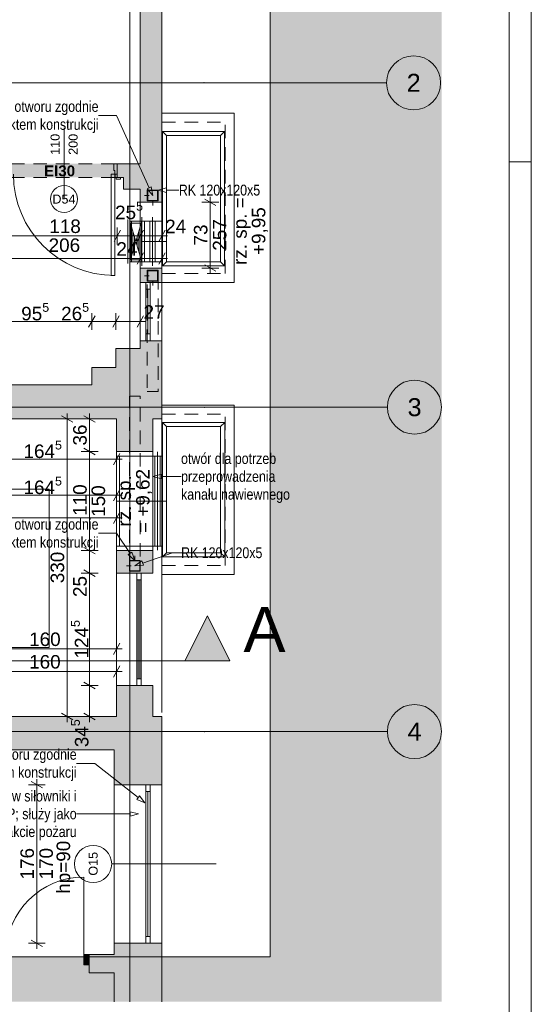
# Paper-space layout 'A-33 RZUT - PIĘTRO 3' of a CAD drawing. Header units: millimetres. Extents: x 0 to 800, y 0 to 550.
# Tile 13 of 14: x 687 to 800, y 110 to 329. Entities that reach past the tile are written whole.
import ezdxf
from ezdxf.xclip import XClip

# ---------------------------------------------------------------- set-up
doc = ezdxf.new("R2010")
doc.units = ezdxf.units.MM
doc.header["$MEASUREMENT"] = 0
doc.header["$XCLIPFRAME"] = 0
for name, pattern in [('ACAD_ISO03W100', [300, 120, -180]), ('DASHDOT', [254, 127, -63.5, 0, -63.5]), ('DASHDOTX2', [1000, 500, -250, 0, -250]), ('DOT2', [3, 0.5, -2.5]), ('Przer. długie kreski', [2.5, 1.5, -1]), ('PRZERYWANA_DU_A', [550, 350, -200])]:
    doc.linetypes.add(name, pattern=pattern)
for name, color, linetype, lineweight in [('0_Nr_pióra__2', 8, 'Continuous', 13), ('A_Arkusz_Nr_pióra__1', 7, 'Continuous', 20), ('A_linie przekroju_Nr_pióra__1', 7, 'Continuous', 20), ('A_wymiary_Nr_pióra__1', 7, 'Continuous', 20), ('A_wymiary_Nr_pióra__2', 8, 'Continuous', 13), ('A_ściany_Nr_pióra__1', 7, 'Continuous', 20), ('Drzwi Archicad_Nr_pióra__1', 7, 'Continuous', 20), ('Drzwi Archicad_Nr_pióra__3', 252, 'Continuous', 13), ('Znaczniki drzwi Archicada_Nr_pióra__3', 252, 'Continuous', 13), ('Znaczniki okien Archicada_Nr_pióra__3', 252, 'Continuous', 13)]:
    doc.layers.add(name, color=color, linetype=linetype, lineweight=lineweight)
for name, color, linetype, lineweight, true_color in [('A_Arkusz_Nr_pióra__237', 7, 'Continuous', 5, 0x343434), ('A_konstrukcja stalowa_Nr_pióra__10', 7, 'Continuous', 13, 0x4b4b4b), ('A_opis_Nr_pióra__255', 7, 'Continuous', 15, 0x242424), ('A_opis_Nr_pióra__8', 7, 'Continuous', 13, 0x4c4c4c), ('A_osie_Nr_pióra__16', 7, 'Continuous', 5, 0x0f0f0f), ('A_osie_Nr_pióra__76', 7, 'Continuous', 5, 0x2d2d2d), ('A_ppoż proj_Nr_pióra__8', 7, 'Continuous', 13, 0x4c4c4c), ('A_sanitarne_Nr_pióra__6', 7, 'Continuous', 13, 0xa9a9a9), ('A_schody_Nr_pióra__4', 7, 'Continuous', 18, 0x4b4b4b), ('A_ściany_Nr_pióra__10', 7, 'Continuous', 13, 0x4b4b4b), ('A_ściany_Nr_pióra__19', 7, 'Continuous', 5, 0x191919), ('Okna Archicada_Nr_pióra__19', 7, 'Continuous', 5, 0x191919)]:
    doc.layers.add(name, color=color, linetype=linetype, lineweight=lineweight, true_color=true_color)
for name, color, linetype in [('A_konstrukcja stalowa', 7, 'Continuous'), ('A_linie przekroju', 7, 'Continuous'), ('A_podrys', 7, 'Continuous'), ('A_ppoż proj', 7, 'Continuous'), ('A_ściany', 7, 'Continuous'), ('Drzwi Archicad', 7, 'Continuous')]:
    doc.layers.add(name, color=color, linetype=linetype)
doc.styles.add('STYL_AUTOMATYCZNY_1', font='arial.ttf')
doc.styles.add('STYL_AUTOMATYCZNY_2', font='ARIALN.TTF')
doc.styles.add('STYL_AUTOMATYCZNY_3', font='arial.ttf')
doc.styles.add('STYL_AUTOMATYCZNY_4', font='arial.ttf')
doc.styles.add('STYL_AUTOMATYCZNY_5', font='arial.ttf')

# ---------------------------------------------------------------- blocks, each defined once
blk = doc.blocks.new('Rysunek_2_2', base_point=(-3499.63, -647.6))
at = {"linetype": 'Continuous', "lineweight": 0, "true_color": 0x484848}
blk.add_hatch(color=251, dxfattribs=at).paths.add_polyline_path([(780.1, 528.17), (549.97, 528.17), (549.97, 438.17), (742.1, 438.17), (742.1, 120.55), (549.97, 120.55), (549.97, 110.55), (780.1, 110.55)])
at = {"layer": 'A_konstrukcja stalowa', "linetype": 'Continuous', "lineweight": 0, "true_color": 0x252525}
h = blk.add_hatch(color=250, dxfattribs=at)
h.paths.add_polyline_path([(714.85, 288.33), (717.25, 288.33), (717.25, 290.73), (714.85, 290.73)])
h.paths.add_polyline_path([(714.95, 288.43), (714.95, 290.63), (717.15, 290.63), (717.15, 288.43)], flags=0)
h = blk.add_hatch(color=250, dxfattribs=at)
h.paths.add_polyline_path([(714.85, 270.53), (717.25, 270.53), (717.25, 272.93), (714.85, 272.93)])
h.paths.add_polyline_path([(714.95, 270.63), (714.95, 272.83), (717.15, 272.83), (717.15, 270.63)], flags=0)
h = blk.add_hatch(color=250, dxfattribs=at)
h.paths.add_polyline_path([(710.88, 208.55), (710.88, 206.15), (713.28, 206.15), (713.28, 208.55)])
h.paths.add_polyline_path([(710.98, 208.45), (713.18, 208.45), (713.18, 206.25), (710.98, 206.25)], flags=0)
at = {"layer": 'A_linie przekroju', "linetype": 'Continuous', "lineweight": 0, "true_color": 0x000000}
blk.add_hatch(color=18, dxfattribs=at).paths.add_polyline_path([(733.19, 186.21), (728.19, 196.21), (723.19, 186.21)])
at = {"layer": 'A_ppoż proj', "linetype": 'Continuous', "lineweight": 0, "true_color": 0x121212}
blk.add_hatch(color=250, dxfattribs=at).paths.add_polyline_path([(708.2, 296.57), (681.6, 296.57), (681.6, 293.57), (708.2, 293.57)])
at = {"layer": 'A_ściany', "linetype": 'Continuous', "lineweight": 0, "true_color": 0x000000}
for points in [[(713.3, 420.67), (713.3, 296.57), (718.1, 296.57), (718.1, 430.17)], [(708.2, 296.57), (708.2, 293.57), (709.6, 293.57), (709.6, 296.57)], [(709.6, 296.57), (709.6, 290.97), (718.1, 290.97), (718.1, 296.57)], [(718.1, 290.97), (713.3, 290.97), (713.3, 288.03), (715.5, 288.03), (718.1, 288.03)], [(715.5, 273.43), (713.3, 273.43), (713.3, 270.23), (718.1, 270.23), (718.1, 273.43)], [(713.3, 255.57), (718.1, 255.57), (718.1, 257.31), (713.3, 257.31)], [(707.9, 255.57), (707.9, 251.33), (718.1, 239.93), (718.1, 255.57)], [(707.9, 251.33), (702.56, 251.33), (702.56, 239.93), (718.1, 239.93)], [(702.56, 247.53), (683.42, 247.53), (683.42, 239.93), (702.56, 239.93)], [(708.06, 232.71), (710.66, 232.71), (716.1, 232.71), (716.1, 239.93), (708.06, 239.93)], [(708.06, 205.71), (716.1, 205.71), (716.1, 210.71), (710.66, 210.71), (708.06, 210.71)], [(708.06, 173.89), (716.1, 173.89), (716.1, 180.77), (708.06, 180.77)], [(640.08, 166.51), (707.54, 166.51), (718.1, 173.89), (640.08, 173.89)], [(707.54, 158.75), (718.1, 158.75), (718.1, 173.89), (707.54, 166.51)], [(707.54, 123.55), (707.54, 110.55), (718.1, 110.55), (718.1, 123.55)], [(701.96, 121.05), (701.96, 116.99), (707.54, 116.99), (707.54, 121.05)]]:
    blk.add_hatch(color=18, dxfattribs=at).paths.add_polyline_path(points)
at = {"layer": 'Drzwi Archicad', "linetype": 'Continuous', "lineweight": 0, "true_color": 0xfdfdfd}
blk.add_hatch(color=7, dxfattribs=at).paths.add_polyline_path([(701.96, 121.05), (700.76, 121.05), (700.76, 118.75), (701.96, 118.75)])
at = {"layer": '0_Nr_pióra__2', "color": 8, "linetype": 'PRZERYWANA_DU_A', "lineweight": 13, "ltscale": 2, "flags": 128}
blk.add_lwpolyline([(549.97, 120.55), (742.1, 120.55), (742.1, 438.17), (549.97, 438.17)], dxfattribs=at)
at = {"layer": 'A_konstrukcja stalowa_Nr_pióra__10', "color": 251, "linetype": 'Continuous', "lineweight": 13, "ltscale": 2, "true_color": 0x4b4b4b}
for p, q in [((717.25, 290.73), (714.85, 290.73)), ((714.85, 290.73), (714.85, 288.33)), ((717.25, 288.33), (717.25, 290.73)), ((714.95, 288.43), (714.95, 290.63)), ((714.95, 290.63), (717.15, 290.63)), ((717.15, 290.63), (717.15, 288.43)), ((714.85, 288.33), (717.25, 288.33)), ((717.15, 288.43), (714.95, 288.43)), ((717.25, 272.93), (714.85, 272.93)), ((714.85, 272.93), (714.85, 270.53)), ((714.95, 270.63), (714.95, 272.83)), ((714.95, 272.83), (717.15, 272.83)), ((717.15, 272.83), (717.15, 270.63)), ((717.25, 270.53), (717.25, 272.93)), ((714.85, 270.53), (717.25, 270.53)), ((717.15, 270.63), (714.95, 270.63)), ((710.88, 208.55), (713.28, 208.55)), ((710.88, 206.15), (710.88, 208.55)), ((710.98, 208.45), (710.98, 206.25)), ((713.18, 208.45), (710.98, 208.45)), ((713.18, 206.25), (713.18, 208.45)), ((713.28, 208.55), (713.28, 206.15)), ((713.28, 206.15), (710.88, 206.15)), ((710.98, 206.25), (713.18, 206.25))]:
    blk.add_line(p, q, dxfattribs=at)
at = {"layer": 'A_konstrukcja stalowa_Nr_pióra__10', "color": 251, "linetype": 'DOT2', "lineweight": 13, "ltscale": 2, "true_color": 0x4b4b4b}
for p, q in [((716.05, 287.33), (716.05, 291.73)), ((714.25, 289.53), (717.85, 289.53)), ((716.05, 269.53), (716.05, 273.93)), ((714.25, 271.73), (717.85, 271.73)), ((712.08, 209.55), (712.08, 205.15)), ((710.28, 207.35), (713.88, 207.35))]:
    blk.add_line(p, q, dxfattribs=at)
at = {"layer": 'A_konstrukcja stalowa_Nr_pióra__10', "color": 251, "linetype": 'Przer. długie kreski', "lineweight": 13, "ltscale": 2, "true_color": 0x4b4b4b, "flags": 128}
for points in [[(714.85, 246.05), (717.25, 246.05), (717.25, 270.53), (714.85, 270.53)], [(710.88, 244.97), (713.28, 244.97), (713.28, 208.55), (710.88, 208.55)]]:
    blk.add_lwpolyline(points, close=True, dxfattribs=at)
at = {"layer": 'A_linie przekroju_Nr_pióra__1', "color": 7, "linetype": 'ACAD_ISO03W100', "lineweight": 20, "ltscale": 2}
blk.add_line((549.97, 186.21), (723.19, 186.21), dxfattribs=at)
at = {"layer": 'A_linie przekroju_Nr_pióra__1', "color": 7, "linetype": 'Continuous', "lineweight": 20, "ltscale": 2, "flags": 128}
blk.add_lwpolyline([(733.19, 186.21), (723.19, 186.21), (728.19, 196.21)], close=True, dxfattribs=at)
at = {"layer": 'A_opis_Nr_pióra__255', "color": 250, "linetype": 'Continuous', "lineweight": 15, "ltscale": 2, "true_color": 0x242424}
for p, q in [((708.06, 307.29), (704.04, 307.29)), ((715.28, 291.23), (708.06, 307.29)), ((714.83, 291.02), (715.74, 291.43)), ((716.05, 289.53), (714.83, 291.02)), ((716.05, 289.53), (715.74, 291.43)), ((717.25, 290.73), (719.12, 291.23)), ((717.25, 290.73), (719.12, 290.23)), ((719.12, 291.23), (719.12, 290.23)), ((719.12, 290.73), (719.75, 290.73)), ((719.75, 290.73), (721.85, 290.73)), ((716.1, 227.16), (717.97, 227.66)), ((717.97, 227.66), (717.97, 226.66)), ((716.1, 227.16), (717.97, 226.66)), ((717.97, 227.16), (719.73, 227.16)), ((719.73, 227.16), (722.34, 227.16)), ((708.06, 214.55), (704.04, 214.55)), ((711.04, 210.1), (708.06, 214.55)), ((710.63, 209.82), (711.46, 210.38)), ((712.08, 208.55), (711.46, 210.38)), ((713.84, 207.96), (720.41, 210.23)), ((720.41, 210.23), (722.34, 210.23)), ((712.08, 208.55), (710.63, 209.82)), ((712.08, 207.35), (713.68, 208.43)), ((713.68, 208.43), (714.01, 207.48)), ((712.08, 207.35), (714.01, 207.48)), ((703.22, 163.48), (699.19, 163.48)), ((712.82, 155.89), (703.22, 163.48)), ((712.51, 155.5), (713.13, 156.28)), ((714.29, 154.73), (712.51, 155.5)), ((714.29, 154.73), (713.13, 156.28)), ((703.22, 152.26), (699.19, 152.26)), ((711.04, 152.26), (703.22, 152.26)), ((711.04, 151.76), (711.04, 152.76)), ((712.9, 152.26), (711.04, 152.76)), ((712.9, 152.26), (711.04, 151.76))]:
    blk.add_line(p, q, dxfattribs=at)
at = {"layer": 'A_osie_Nr_pióra__16', "color": 250, "linetype": 'DASHDOTX2', "lineweight": 5, "ltscale": 2, "true_color": 0x0f0f0f}
for p, q in [((710.96, 409.46), (710.96, 110.55)), ((727.4, 314.55), (549.97, 314.55)), ((727.4, 314.55), (767.9, 314.55)), ((727.6, 242.55), (549.97, 242.55)), ((727.6, 242.55), (768.1, 242.55)), ((727.6, 170.55), (549.97, 170.55)), ((727.6, 170.55), (768.1, 170.55))]:
    blk.add_line(p, q, dxfattribs=at)
for p in [(727.4, 314.55), (727.4, 314.55), (727.6, 242.55), (727.6, 242.55), (727.6, 170.55), (727.6, 170.55)]:
    blk.add_point(p, dxfattribs=at)
at = {"layer": 'A_osie_Nr_pióra__76', "color": 250, "linetype": 'Continuous', "lineweight": 5, "ltscale": 2, "true_color": 0x2d2d2d}
for centre in [(773.9, 314.55), (774.1, 242.55), (774.1, 170.55)]:
    blk.add_circle(centre, 6, dxfattribs=at)
at = {"layer": 'A_sanitarne_Nr_pióra__6', "color": 253, "linetype": 'Continuous', "lineweight": 13, "ltscale": 2, "true_color": 0xa9a9a9}
for p, q in [((718.2, 303.73), (732, 303.73)), ((718.2, 303.73), (719.1, 302.83)), ((718.2, 303.73), (718.2, 273.93)), ((719.1, 274.83), (719.1, 302.83)), ((731.1, 302.83), (719.1, 302.83)), ((732, 303.73), (731.1, 302.83)), ((731.1, 274.83), (731.1, 302.83)), ((732, 273.93), (732, 303.73)), ((710.56, 284.23), (710.56, 274.43)), ((710.96, 273.93), (710.96, 284.73)), ((713.66, 273.93), (713.66, 284.73)), ((713.66, 273.93), (713.66, 284.73)), ((716, 273.93), (716, 284.73)), ((718.2, 283.83), (710.96, 283.83)), ((710.96, 274.83), (713.66, 283.83)), ((713.66, 274.83), (710.96, 283.83)), ((711.04, 275.09), (711.04, 283.56)), ((713.31, 283.43), (711.31, 283.43)), ((711.31, 283.43), (711.31, 275.23)), ((711.36, 274.83), (711.36, 283.83)), ((711.36, 276.15), (711.36, 282.5)), ((713.27, 276.15), (713.27, 282.5)), ((713.31, 275.23), (713.31, 283.43)), ((713.58, 275.09), (713.58, 283.56)), ((714.26, 274.83), (714.26, 283.83)), ((715.4, 274.83), (715.4, 283.83)), ((716.6, 274.83), (716.6, 283.83)), ((711.68, 277.21), (711.68, 281.44)), ((712, 278.27), (712, 280.39)), ((712.63, 278.27), (712.63, 280.39)), ((712.95, 277.21), (712.95, 281.44)), ((718.2, 274.83), (710.96, 274.83)), ((711.31, 275.23), (713.31, 275.23)), ((718.2, 273.93), (719.1, 274.83)), ((718.2, 273.93), (732, 273.93)), ((731.1, 274.83), (719.1, 274.83)), ((732, 273.93), (731.1, 274.83)), ((718.22, 239.13), (719.12, 238.23)), ((718.22, 239.13), (718.22, 209.33)), ((732.02, 239.13), (718.22, 239.13)), ((718.22, 239.13), (719.12, 238.23)), ((718.22, 239.13), (718.22, 209.33)), ((732.02, 239.13), (718.22, 239.13)), ((732.02, 239.13), (731.12, 238.23)), ((732.02, 239.13), (731.12, 238.23)), ((732.02, 209.33), (732.02, 239.13)), ((732.02, 209.33), (732.02, 239.13)), ((719.12, 210.23), (719.12, 238.23)), ((719.12, 238.23), (731.12, 238.23)), ((731.12, 238.23), (719.12, 238.23)), ((731.12, 238.23), (719.12, 238.23)), ((719.12, 210.23), (719.12, 238.23)), ((731.12, 238.23), (719.12, 238.23)), ((731.12, 238.23), (731.12, 210.23)), ((731.12, 210.23), (731.12, 238.23)), ((731.12, 210.23), (731.12, 238.23)), ((731.12, 210.23), (731.12, 238.23)), ((708.06, 232.61), (708.06, 210.81)), ((717.12, 231.71), (708.06, 231.71)), ((708.66, 231.71), (708.66, 211.71)), ((716.52, 231.71), (716.52, 211.71)), ((717.12, 210.81), (717.12, 232.61)), ((717.12, 232.61), (717.12, 210.81)), ((718.22, 231.71), (717.12, 231.71)), ((717.72, 211.71), (717.72, 231.71)), ((708.06, 211.71), (717.12, 211.71)), ((718.22, 211.71), (717.12, 211.71)), ((719.12, 210.23), (718.22, 209.33)), ((719.12, 210.23), (718.22, 209.33)), ((731.12, 210.23), (719.12, 210.23)), ((731.12, 210.23), (719.12, 210.23)), ((732.02, 209.33), (731.12, 210.23)), ((732.02, 209.33), (731.12, 210.23)), ((718.22, 209.33), (732.02, 209.33)), ((718.22, 209.33), (732.02, 209.33))]:
    blk.add_line(p, q, dxfattribs=at)
at = {"layer": 'A_sanitarne_Nr_pióra__6', "color": 253, "linetype": 'DASHDOT', "lineweight": 13, "ltscale": 2, "true_color": 0xa9a9a9}
for p, q in [((716, 279.33), (713.66, 279.33)), ((713.66, 279.33), (713.66, 279.33)), ((718.2, 279.33), (716, 279.33)), ((719.1, 279.33), (718.2, 279.33)), ((708.06, 221.71), (717.12, 221.71)), ((719.12, 221.71), (717.12, 221.71))]:
    blk.add_line(p, q, dxfattribs=at)
at = {"layer": 'A_schody_Nr_pióra__4', "color": 251, "linetype": 'Continuous', "lineweight": 18, "ltscale": 2, "true_color": 0x4b4b4b}
for p, q in [((693.09, 224.33), (650.72, 224.33)), ((693.09, 189.17), (693.09, 224.33)), ((597.62, 189.17), (693.09, 189.17))]:
    blk.add_line(p, q, dxfattribs=at)
at = {"layer": 'A_wymiary_Nr_pióra__1', "color": 7, "linetype": 'Continuous', "lineweight": 20, "ltscale": 2}
for p, q in [((730.08, 287.31), (727.58, 288.75)), ((708.92, 281.82), (707.48, 279.32)), ((714.02, 281.82), (712.58, 279.32)), ((717.38, 279.32), (718.82, 281.82)), ((714.02, 276.82), (712.58, 274.32)), ((717.38, 274.32), (718.82, 276.82)), ((727.58, 274.15), (730.08, 272.71)), ((703.28, 262.82), (701.84, 260.32)), ((708.62, 262.82), (707.18, 260.32)), ((712.58, 260.32), (714.02, 262.82)), ((698.31, 239.21), (695.81, 240.65)), ((703.31, 239.21), (700.81, 240.65)), ((700.81, 233.43), (703.31, 231.99)), ((707.34, 229.76), (708.78, 232.26)), ((707.34, 221.76), (708.78, 224.26)), ((707.34, 216.76), (708.78, 219.26)), ((700.81, 211.43), (703.31, 209.99)), ((700.81, 206.43), (703.31, 204.99)), ((707.34, 187.64), (708.78, 190.14)), ((707.34, 182.64), (708.78, 185.14)), ((700.81, 181.49), (703.31, 180.05)), ((695.81, 174.61), (698.31, 173.17)), ((700.81, 174.61), (703.31, 173.17)), ((691.61, 158.03), (689.11, 159.47)), ((689.11, 124.27), (691.61, 122.83))]:
    blk.add_line(p, q, dxfattribs=at)
at = {"layer": 'A_wymiary_Nr_pióra__2', "color": 8, "linetype": 'Continuous', "lineweight": 13, "ltscale": 2}
for p, q in [((728.83, 288.03), (728.83, 289.25)), ((730.71, 288.03), (726.96, 288.03)), ((728.83, 273.43), (728.83, 288.03)), ((708.2, 278.69), (708.2, 282.44)), ((713.3, 278.69), (713.3, 282.44)), ((718.1, 278.69), (718.1, 282.44)), ((684.6, 280.57), (708.2, 280.57)), ((708.2, 280.57), (713.3, 280.57)), ((713.3, 280.57), (718.1, 280.57)), ((718.1, 280.57), (719.32, 280.57)), ((580.96, 275.57), (713.3, 275.57)), ((713.3, 273.69), (713.3, 277.44)), ((713.3, 275.57), (718.1, 275.57)), ((718.1, 273.69), (718.1, 277.44)), ((718.1, 275.57), (719.32, 275.57)), ((730.71, 273.43), (726.96, 273.43)), ((728.83, 272.2), (728.83, 273.43)), ((702.56, 259.69), (702.56, 263.44)), ((707.9, 259.69), (707.9, 263.44)), ((713.3, 259.69), (713.3, 263.44)), ((683.42, 261.57), (702.56, 261.57)), ((702.56, 261.57), (707.9, 261.57)), ((707.9, 261.57), (713.3, 261.57)), ((713.3, 261.57), (714.52, 261.57)), ((697.06, 239.93), (697.06, 241.15)), ((702.06, 239.93), (702.06, 241.15)), ((698.94, 239.93), (695.18, 239.93)), ((697.06, 173.89), (697.06, 239.93)), ((703.93, 239.93), (700.19, 239.93)), ((702.06, 232.71), (702.06, 239.93)), ((703.93, 232.71), (700.19, 232.71)), ((702.06, 210.71), (702.06, 232.71)), ((708.06, 229.13), (708.06, 232.88)), ((675.12, 231.01), (708.06, 231.01)), ((708.06, 231.01), (709.28, 231.01)), ((675.12, 223.01), (708.06, 223.01)), ((708.06, 221.13), (708.06, 224.88)), ((708.06, 223.01), (709.28, 223.01)), ((708.06, 216.13), (708.06, 219.88)), ((579.36, 218.01), (708.06, 218.01)), ((708.06, 218.01), (709.28, 218.01)), ((703.93, 210.71), (700.19, 210.71)), ((702.06, 205.71), (702.06, 210.71)), ((703.93, 205.71), (700.19, 205.71)), ((702.06, 180.77), (702.06, 205.71)), ((708.06, 187.01), (708.06, 190.76)), ((676.1, 188.89), (708.06, 188.89)), ((708.06, 188.89), (709.28, 188.89)), ((676.1, 183.89), (708.06, 183.89)), ((708.06, 182.01), (708.06, 185.76)), ((708.06, 183.89), (709.28, 183.89)), ((703.93, 180.77), (700.19, 180.77)), ((702.06, 173.89), (702.06, 180.77)), ((698.94, 173.89), (695.18, 173.89)), ((697.06, 172.66), (697.06, 173.89)), ((703.93, 173.89), (700.19, 173.89)), ((702.06, 172.66), (702.06, 173.89)), ((690.36, 158.75), (690.36, 159.97)), ((692.23, 158.75), (688.48, 158.75)), ((690.36, 123.55), (690.36, 158.75)), ((692.23, 123.55), (688.48, 123.55)), ((690.36, 122.32), (690.36, 123.55))]:
    blk.add_line(p, q, dxfattribs=at)
at = {"layer": 'A_ściany_Nr_pióra__1', "color": 7, "linetype": 'Continuous', "lineweight": 20, "ltscale": 2}
for p, q in [((708.2, 296.57), (708.2, 294.27)), ((708.2, 294.27), (708.2, 293.57)), ((708.2, 293.57), (708.94, 293.57)), ((715.5, 288.03), (713.3, 288.03)), ((715.5, 288.03), (718.1, 288.03)), ((715.5, 273.43), (713.3, 273.43)), ((715.5, 273.43), (718.1, 273.43)), ((718.1, 270.23), (713.3, 270.23)), ((718.1, 257.31), (713.3, 257.31)), ((708.06, 239.93), (708.06, 174.81)), ((718.1, 239.93), (718.1, 174.81)), ((710.66, 232.71), (708.06, 232.71)), ((710.66, 232.71), (716.1, 232.71)), ((710.66, 210.71), (708.06, 210.71)), ((710.66, 210.71), (716.1, 210.71)), ((716.1, 205.71), (708.06, 205.71)), ((716.1, 180.77), (708.06, 180.77)), ((718.1, 158.75), (707.54, 158.75)), ((718.1, 123.55), (707.54, 123.55)), ((701.96, 121.05), (702.9, 121.05)), ((701.96, 121.05), (701.96, 118.75)), ((701.96, 118.75), (701.96, 116.99)), ((701.96, 116.99), (702.7, 116.99))]:
    blk.add_line(p, q, dxfattribs=at)
at = {"layer": 'A_ściany_Nr_pióra__1', "color": 7, "linetype": 'Continuous', "lineweight": 20, "ltscale": 2, "flags": 128}
for points in [[(718.1, 296.57), (718.1, 430.17)], [(713.3, 420.67), (713.3, 296.57)], [(709.6, 296.57), (708.2, 296.57)], [(713.3, 296.57), (709.6, 296.57)], [(718.1, 290.97), (718.1, 296.57)], [(708.2, 293.57), (709.6, 293.57)], [(709.6, 293.57), (709.6, 290.97)], [(709.6, 290.97), (713.3, 290.97)], [(713.3, 290.97), (713.3, 288.03)], [(718.1, 288.03), (718.1, 290.97)], [(713.3, 273.43), (713.3, 270.23)], [(718.1, 270.23), (718.1, 273.43)], [(713.3, 257.31), (713.3, 255.57)], [(718.1, 255.57), (718.1, 257.31)], [(707.9, 255.57), (707.9, 251.33)], [(713.3, 255.57), (707.9, 255.57)], [(718.1, 239.93), (718.1, 255.57)], [(707.9, 251.33), (702.56, 251.33)], [(702.56, 251.33), (702.56, 247.53)], [(702.56, 247.53), (683.42, 247.53)], [(683.42, 239.93), (702.56, 239.93)], [(702.56, 239.93), (708.06, 239.93)], [(708.06, 239.93), (708.06, 232.71)], [(716.1, 232.71), (716.1, 239.93)], [(716.1, 239.93), (718.1, 239.93)], [(708.06, 210.71), (708.06, 205.71)], [(716.1, 205.71), (716.1, 210.71)], [(708.06, 180.77), (708.06, 173.89)], [(716.1, 173.89), (716.1, 180.77)], [(708.06, 173.89), (640.08, 173.89)], [(718.1, 173.89), (716.1, 173.89)], [(718.1, 158.75), (718.1, 173.89)], [(640.08, 166.51), (707.54, 166.51)], [(707.54, 166.51), (707.54, 158.75)], [(707.54, 123.55), (707.54, 121.05)], [(718.1, 110.55), (718.1, 123.55)], [(707.54, 121.05), (701.96, 121.05)], [(701.96, 116.99), (707.54, 116.99)], [(707.54, 116.99), (707.54, 110.55)]]:
    blk.add_lwpolyline(points, dxfattribs=at)
at = {"layer": 'A_ściany_Nr_pióra__10', "color": 251, "linetype": 'Continuous', "lineweight": 13, "ltscale": 2, "true_color": 0x4b4b4b}
for p, q in [((718.1, 307.83), (734.1, 307.83)), ((734.1, 270.23), (734.1, 307.83)), ((718.1, 270.23), (734.1, 270.23)), ((718.1, 243.03), (734.1, 243.03)), ((734.1, 205.43), (734.1, 243.03)), ((718.1, 205.43), (734.1, 205.43))]:
    blk.add_line(p, q, dxfattribs=at)
at = {"layer": 'A_ściany_Nr_pióra__10', "color": 251, "linetype": 'Przer. długie kreski', "lineweight": 13, "ltscale": 2, "true_color": 0x4b4b4b}
for p, q in [((718.1, 305.83), (732.1, 305.83)), ((732.1, 272.23), (732.1, 305.83)), ((718.1, 272.23), (732.1, 272.23)), ((718.1, 241.03), (732.1, 241.03)), ((732.1, 207.43), (732.1, 241.03)), ((718.1, 207.43), (732.1, 207.43))]:
    blk.add_line(p, q, dxfattribs=at)
at = {"layer": 'A_ściany_Nr_pióra__19', "color": 250, "linetype": 'Continuous', "lineweight": 5, "ltscale": 2, "true_color": 0x191919}
for p, q in [((713.3, 270.23), (713.3, 257.31)), ((718.1, 257.31), (718.1, 270.23)), ((707.54, 158.75), (707.54, 123.55)), ((718.1, 123.55), (718.1, 158.75))]:
    blk.add_line(p, q, dxfattribs=at)
at = {"layer": 'Drzwi Archicad_Nr_pióra__1', "color": 7, "linetype": 'Continuous', "lineweight": 20, "ltscale": 2}
for p, q in [((700.76, 121.05), (700.76, 138.25)), ((701.96, 121.05), (700.76, 121.05)), ((700.76, 121.05), (700.76, 118.75)), ((701.96, 118.75), (701.96, 121.05)), ((701.96, 121.05), (701.96, 118.75)), ((701.96, 121.05), (701.96, 118.75)), ((701.96, 121.05), (702.9, 121.05)), ((701.96, 121.05), (702.9, 121.05)), ((700.76, 118.75), (701.96, 118.75)), ((701.96, 118.75), (701.96, 116.99)), ((701.96, 118.75), (701.96, 116.99)), ((701.96, 116.99), (702.7, 116.99)), ((701.96, 116.99), (702.7, 116.99))]:
    blk.add_line(p, q, dxfattribs=at)
blk.add_arc((700.76, 121.05), 17.2, 90, 180, dxfattribs=at)
at = {"layer": 'Drzwi Archicad_Nr_pióra__3', "color": 252, "linetype": 'Przer. długie kreski', "lineweight": 13, "ltscale": 2}
for p, q in [((684.6, 296.57), (708.2, 296.57)), ((684.6, 293.57), (708.2, 293.57))]:
    blk.add_line(p, q, dxfattribs=at)
at = {"layer": 'Drzwi Archicad_Nr_pióra__3', "color": 252, "linetype": 'Continuous', "lineweight": 13, "ltscale": 2}
for p, q in [((707.4, 295.07), (707.4, 296.57)), ((707.4, 296.57), (708.2, 296.57)), ((707.64, 295.07), (707.4, 295.07)), ((707.64, 294.27), (707.64, 295.07)), ((708.2, 296.57), (708.2, 294.27)), ((708.2, 296.57), (708.2, 294.27)), ((708.2, 296.57), (708.2, 294.27)), ((707.64, 294.27), (706.84, 294.27)), ((706.84, 294.27), (706.84, 271.79)), ((708.2, 294.27), (707.64, 294.27)), ((707.64, 271.79), (707.64, 294.27)), ((707.7, 293.57), (707.7, 294.27)), ((707.7, 294.27), (708.2, 294.27)), ((708.2, 293.57), (707.7, 293.57)), ((707.94, 293.57), (708.94, 293.57)), ((707.94, 293.19), (707.94, 293.57)), ((708.94, 293.19), (707.94, 293.19)), ((708.2, 294.27), (708.2, 293.57)), ((708.2, 294.27), (708.2, 293.57)), ((708.2, 294.27), (708.2, 293.57)), ((708.2, 293.57), (708.94, 293.57)), ((708.2, 293.57), (708.94, 293.57)), ((708.94, 293.57), (708.94, 293.19)), ((706.84, 271.79), (707.64, 271.79))]:
    blk.add_line(p, q, dxfattribs=at)
blk.add_arc((707.64, 294.27), 22.48, 180, 270, dxfattribs=at)
at = {"layer": 'Okna Archicada_Nr_pióra__19', "color": 250, "linetype": 'Continuous', "lineweight": 5, "ltscale": 2, "true_color": 0x191919}
for p, q in [((715.5, 288.03), (713.3, 288.03)), ((713.3, 288.03), (713.3, 273.43)), ((715.5, 288.03), (718.1, 288.03)), ((718.1, 288.03), (718.1, 273.43)), ((715.5, 273.43), (713.3, 273.43)), ((715.5, 273.43), (718.1, 273.43)), ((714.5, 257.31), (714.5, 270.23)), ((714.5, 270.23), (715.5, 270.23)), ((715.5, 270.23), (715.5, 257.31)), ((714.5, 268.73), (715.5, 268.73)), ((715, 258.81), (715, 268.73)), ((714.5, 258.81), (715.5, 258.81)), ((715.5, 257.31), (714.5, 257.31)), ((710.66, 232.71), (708.06, 232.71)), ((708.06, 232.71), (708.06, 210.71)), ((710.66, 232.71), (716.1, 232.71)), ((716.1, 232.71), (716.1, 210.71)), ((710.66, 210.71), (708.06, 210.71)), ((710.66, 210.71), (716.1, 210.71)), ((712.5, 180.77), (712.5, 205.71)), ((713.5, 180.77), (713.5, 205.71)), ((713.5, 204.21), (712.5, 204.21)), ((712.8, 182.27), (712.8, 204.21)), ((713.2, 182.27), (713.2, 204.21)), ((713.5, 182.27), (712.5, 182.27)), ((714.5, 123.55), (714.5, 158.75)), ((714.5, 158.75), (715.5, 158.75)), ((715.5, 158.75), (715.5, 123.55)), ((714.5, 157.25), (715.5, 157.25)), ((715, 125.05), (715, 157.25)), ((714.5, 125.05), (715.5, 125.05)), ((715.5, 123.55), (714.5, 123.55))]:
    blk.add_line(p, q, dxfattribs=at)
at = {"layer": 'Znaczniki drzwi Archicada_Nr_pióra__3', "color": 252, "linetype": 'Continuous', "lineweight": 13, "ltscale": 2}
blk.add_line((696.4, 288.75), (696.4, 304.57), dxfattribs=at)
at = {"layer": 'Znaczniki drzwi Archicada_Nr_pióra__3', "color": 252, "linetype": 'Continuous', "lineweight": 13, "ltscale": 2, "flags": 128}
blk.add_lwpolyline([(693.4, 288.75, 1), (699.4, 288.75, 1)], format="xyb", close=True, dxfattribs=at)
at = {"layer": 'Znaczniki okien Archicada_Nr_pióra__3', "color": 252, "linetype": 'Continuous', "lineweight": 13, "ltscale": 2}
blk.add_line((706.96, 141.15), (730.1, 141.15), dxfattribs=at)
for start, end in [(90, 270), (270, 90)]:
    blk.add_arc((702.84, 141.15), 4.12, start, end, dxfattribs=at)
at = {"layer": 'A_linie przekroju_Nr_pióra__1', "color": 7, "linetype": 'Continuous', "lineweight": 20, "insert": (736.19, 188.21), "char_height": 10, "attachment_point": 7, "style": 'STYL_AUTOMATYCZNY_1'}
blk.add_mtext('\\A1;{\\pql;\\pt0;\\fArial|b0|i0|c238|p0;\\W1.000000;A}', dxfattribs=at)
at = {"layer": 'A_opis_Nr_pióra__8', "color": 251, "linetype": 'Continuous', "lineweight": 13, "true_color": 0x4c4c4c, "char_height": 2.4, "attachment_point": 6, "style": 'STYL_AUTOMATYCZNY_2'}
for s, insert, width, line_spacing_factor in [('\\A1;{\\pqr;\\fArial Narrow|b0|i0|c238|p0;\\W1.000000;konstrukcja otworu zgodnie z projektem konstrukcji}', (704.04, 306.95), 33.909, 0.996837), ('\\A1;{\\pqr;\\fArial Narrow|b0|i0|c238|p0;\\W1.000000;konstrukcja otworu zgodnie z projektem konstrukcji}', (704.04, 214.21), 33.909, 0.996837), ('\\A1;{\\pqr;\\fArial Narrow|b0|i0|c238|p0;\\W1.000000;konstrukcja otworu zgodnie z projektem konstrukcji}', (699.19, 163.13), 33.909, 0.996837), ('\\A1;{\\pqr;\\fArial Narrow|b0|i0|c238|p0;\\W1.000000;okno wyposażyć w siłowniki i podłączyć do SSP; służy jako upust dymu w trakcie pożaru}', (699.19, 151.92), 36.3149, 0.987309)]:
    blk.add_mtext(s, dxfattribs=dict(at, insert=insert, width=width, line_spacing_factor=line_spacing_factor))
at = {"layer": 'A_opis_Nr_pióra__8', "color": 251, "linetype": 'Continuous', "lineweight": 13, "true_color": 0x4c4c4c, "char_height": 2.4, "attachment_point": 4, "style": 'STYL_AUTOMATYCZNY_2'}
for insert in [(721.85, 290.72), (722.34, 210.22)]:
    blk.add_mtext('\\A1;{\\pql;\\fArial Narrow|b0|i0|c238|p0;\\W1.000000;RK 120x120x5}', dxfattribs=dict(at, insert=insert))
at = {"layer": 'A_opis_Nr_pióra__8', "color": 251, "linetype": 'Continuous', "lineweight": 13, "true_color": 0x4c4c4c, "insert": (722.34, 226.82), "char_height": 2.4, "attachment_point": 4, "line_spacing_factor": 0.992371, "style": 'STYL_AUTOMATYCZNY_2'}
blk.add_mtext('\\A1;{\\pql;\\fArial Narrow|b0|i0|c238|p0;\\W1.000000;otwór dla potrzeb \\P\\pql;\\fArial Narrow|b0|i0|c238|p0;\\W1.000000;przeprowadzenia \\P\\pql;\\fArial Narrow|b0|i0|c238|p0;\\W1.000000;kanału nawiewnego}', dxfattribs=at)
at = {"layer": 'A_osie_Nr_pióra__76', "color": 250, "linetype": 'Continuous', "lineweight": 5, "true_color": 0x2d2d2d, "char_height": 4, "attachment_point": 1, "style": 'STYL_AUTOMATYCZNY_1'}
for s, insert in [('\\A1;{\\pql;\\pt0;\\fArial|b0|i0|c238|p0;\\W1.000000;2}', (772.37, 316.55)), ('\\A1;{\\pql;\\pt0;\\fArial|b0|i0|c238|p0;\\W1.000000;3}', (772.57, 244.55)), ('\\A1;{\\pql;\\pt0;\\fArial|b0|i0|c238|p0;\\W1.000000;4}', (772.57, 172.55))]:
    blk.add_mtext(s, dxfattribs=dict(at, insert=insert))
at = {"layer": 'A_ppoż proj_Nr_pióra__8', "color": 251, "linetype": 'Continuous', "lineweight": 13, "true_color": 0x4c4c4c, "insert": (695.4, 294.98), "char_height": 2.4, "attachment_point": 5, "style": 'STYL_AUTOMATYCZNY_3'}
blk.add_mtext('\\A1;{\\pqc;\\fArial|b1|i0|c238|p0;\\W1.000000;EI30}', dxfattribs=at)
at = {"layer": 'A_wymiary_Nr_pióra__1', "color": 7, "linetype": 'Continuous', "lineweight": 20, "char_height": 3, "attachment_point": 7, "style": 'STYL_AUTOMATYCZNY_1'}
for s, insert in [('\\A1;{\\pql;\\fArial|b0|i0|c238|p0;\\W1.000000;25\\fArial|b0|i0|c238|p0;\\W1.000000;\\A1{\\H.66x;\\S5^  ;}}', (707.71, 283.4)), ('\\A1;{\\pql;\\fArial|b0|i0|c238|p0;\\W1.000000;95\\fArial|b0|i0|c238|p0;\\W1.000000;\\A1{\\H.66x;\\S5^  ;}}', (686.9, 260.95)), ('\\A1;{\\pql;\\fArial|b0|i0|c238|p0;\\W1.000000;26\\fArial|b0|i0|c238|p0;\\W1.000000;\\A1{\\H.66x;\\S5^  ;}}', (695.75, 260.95)), ('\\A1;{\\pql;\\fArial|b0|i0|c238|p0;\\W1.000000;164\\fArial|b0|i0|c238|p0;\\W1.000000;\\A1{\\H.66x;\\S5^  ;}}', (687.4, 230.39)), ('\\A1;{\\pql;\\fArial|b0|i0|c238|p0;\\W1.000000;164\\fArial|b0|i0|c238|p0;\\W1.000000;\\A1{\\H.66x;\\S5^  ;}}', (687.4, 222.39))]:
    blk.add_mtext(s, dxfattribs=dict(at, insert=insert))
at = {"layer": 'A_wymiary_Nr_pióra__1', "color": 7, "linetype": 'Continuous', "lineweight": 20, "char_height": 3, "attachment_point": 2, "rotation": 90, "line_spacing_factor": 0.825183, "style": 'STYL_AUTOMATYCZNY_5'}
for s, insert, width in [('\\A1;{\\pqc;\\fArial|b0|i0|c238|p0;\\W1.000000;rz. sp. = +9,95}', (733.9, 281.63), 15.9219), ('\\A1;{\\pqc;\\fArial|b0|i0|c238|p0;\\W1.000000;rz. sp. = +9,62}', (708.24, 221.73), 14.8852)]:
    blk.add_mtext(s, dxfattribs=dict(at, insert=insert, width=width))
at = {"layer": 'A_wymiary_Nr_pióra__1', "color": 7, "linetype": 'Continuous', "lineweight": 20, "char_height": 3, "attachment_point": 7, "style": 'STYL_AUTOMATYCZNY_5'}
for s, insert, width in [('\\A1;{\\pql;\\fArial|b0|i0|c238|p0;\\W1.000000;118}', (693.12, 281.17), 6.5592), ('\\A1;{\\pql;\\fArial|b0|i0|c238|p0;\\W1.000000;24}', (718.82, 281.17), 4.5763), ('\\A1;{\\pql;\\fArial|b0|i0|c238|p0;\\W1.000000;206}', (692.97, 276.97), 6.8645), ('\\A1;{\\pql;\\fArial|b0|i0|c238|p0;\\W1.000000;24}', (708, 276.17), 4.5763), ('\\A1;{\\pql;\\fArial|b0|i0|c238|p0;\\W1.000000;27}', (714.02, 262.17), 4.5763), ('\\A1;{\\pql;\\fArial|b0|i0|c238|p0;\\W1.000000;160}', (688.65, 189.49), 6.8645), ('\\A1;{\\pql;\\fArial|b0|i0|c238|p0;\\W1.000000;160}', (688.65, 184.49), 6.8645)]:
    blk.add_mtext(s, dxfattribs=dict(at, insert=insert, width=width))
at = {"layer": 'A_wymiary_Nr_pióra__1', "color": 7, "linetype": 'Continuous', "lineweight": 20, "char_height": 3, "attachment_point": 7, "rotation": 90, "style": 'STYL_AUTOMATYCZNY_5'}
for s, insert, width in [('\\A1;{\\pql;\\fArial|b0|i0|c238|p0;\\W1.000000;73}', (728.23, 278.44), 4.5763), ('\\A1;{\\pql;\\fArial|b0|i0|c238|p0;\\W1.000000;257}', (732.43, 277.29), 6.8645), ('\\A1;{\\pql;\\fArial|b0|i0|c238|p0;\\W1.000000;36}', (701.46, 234.03), 4.5763), ('\\A1;{\\pql;\\fArial|b0|i0|c238|p0;\\W1.000000;110}', (701.46, 218.43), 6.5592), ('\\A1;{\\pql;\\fArial|b0|i0|c238|p0;\\W1.000000;330}', (696.46, 203.47), 6.8645), ('\\A1;{\\pql;\\fArial|b0|i0|c238|p0;\\W1.000000;25}', (701.46, 200.41), 4.5763), ('\\A1;{\\pql;\\fArial|b0|i0|c238|p0;\\W1.000000;176}', (689.76, 137.71), 6.8645), ('\\A1;{\\pql;\\fArial|b0|i0|c238|p0;\\W1.000000;170}', (693.96, 137.71), 6.8645)]:
    blk.add_mtext(s, dxfattribs=dict(at, insert=insert, width=width))
at = {"layer": 'A_wymiary_Nr_pióra__1', "color": 7, "linetype": 'Continuous', "lineweight": 20, "char_height": 3, "rotation": 90}
for s, insert, attachment_point, style in [('\\A1;{\\pqc;\\fArial|b0|i0|c238|p0;\\W1.000000;150}', (702.49, 221.71), 2, 'STYL_AUTOMATYCZNY_5'), ('\\A1;{\\pql;\\fArial|b0|i0|c238|p0;\\W1.000000;124\\fArial|b0|i0|c238|p0;\\W1.000000;\\A1{\\H.66x;\\S5^  ;}}', (702.66, 186.76), 7, 'STYL_AUTOMATYCZNY_1'), ('\\A1;{\\pql;\\fArial|b0|i0|c238|p0;\\W1.000000;34\\fArial|b0|i0|c238|p0;\\W1.000000;\\A1{\\H.66x;\\S5^  ;}}', (702.68, 167.08), 7, 'STYL_AUTOMATYCZNY_1'), ('\\A1;{\\pqc;\\fArial|b0|i0|c238|p0;\\W1.000000;hp=90}', (694.74, 140.42), 2, 'STYL_AUTOMATYCZNY_5')]:
    blk.add_mtext(s, dxfattribs=dict(at, insert=insert, attachment_point=attachment_point, style=style))
at = {"layer": 'Znaczniki drzwi Archicada_Nr_pióra__3', "color": 252, "linetype": 'Continuous', "lineweight": 13, "char_height": 2, "attachment_point": 7, "rotation": 90, "style": 'STYL_AUTOMATYCZNY_4'}
for s, insert in [('\\A1;{\\pql;\\fArial CE|b0|i0|c238|p0;\\W1.000000;110}', (695.43, 298.57)), ('\\A1;{\\pql;\\fArial CE|b0|i0|c238|p0;\\W1.000000;200}', (699.43, 298.57))]:
    blk.add_mtext(s, dxfattribs=dict(at, insert=insert))
at = {"layer": 'Znaczniki drzwi Archicada_Nr_pióra__3', "color": 252, "linetype": 'Continuous', "lineweight": 13, "insert": (693.81, 287.72), "char_height": 2, "attachment_point": 7, "style": 'STYL_AUTOMATYCZNY_4'}
blk.add_mtext('\\A1;{\\pql;\\fArial CE|b0|i0|c238|p0;\\W1.000000;D54}', dxfattribs=at)
at = {"layer": 'Znaczniki okien Archicada_Nr_pióra__3', "color": 252, "linetype": 'Continuous', "lineweight": 13, "insert": (703.87, 138.55), "char_height": 2, "attachment_point": 7, "rotation": 90, "style": 'STYL_AUTOMATYCZNY_1'}
blk.add_mtext('\\A1;{\\pql;\\pt2;\\fArial|b0|i0|c238|p0;\\W1.000000;O15}', dxfattribs=at)

psp = doc.layouts.new('A-33 RZUT - PIĘTRO 3')

# ---------------------------------------------------------------- linework, layer by layer
at = {"layer": 'A_Arkusz_Nr_pióra__1', "color": 7, "linetype": 'Continuous', "lineweight": 20}
psp.add_line((795.1, 545.1), (795.1, 4.9), dxfattribs=at)
at = {"layer": 'A_Arkusz_Nr_pióra__1', "color": 7, "linetype": 'Continuous', "lineweight": 20, "flags": 128}
psp.add_lwpolyline([(0, 550), (800, 550), (800, 0), (0, 0)], close=True, dxfattribs=at)
at = {"layer": 'A_Arkusz_Nr_pióra__237', "color": 250, "linetype": 'Continuous', "lineweight": 5, "true_color": 0x343434}
psp.add_line((795.1, 297), (800, 297), dxfattribs=at)

# ---------------------------------------------------------------- block references
at = {"layer": 'A_podrys', "color": 37, "linetype": 'Continuous', "lineweight": 5, "true_color": 0x656532}
ref = psp.add_blockref('Rysunek_2_2', (-3499.63, -647.6), dxfattribs=at)
XClip(ref).set_block_clipping_path([(549.9695795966, 110.5468323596), (780.1, 528.1668323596)])

doc.saveas('drawing.dxf')
